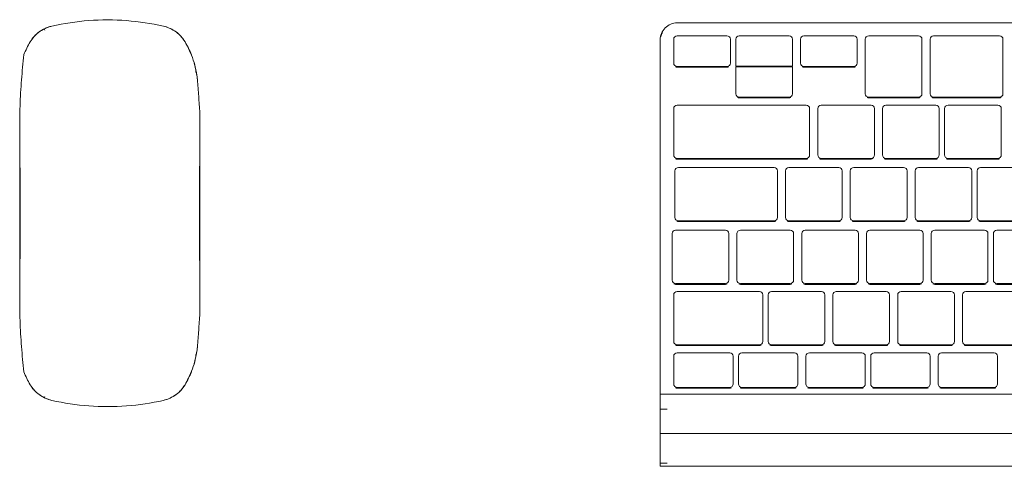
# Model space of a CAD drawing. Header units: centimetres. Extents: x 1278 to 4826, y -2037 to 1154.
# Tile 9 of 39: x 2483 to 2512, y 266 to 279. Entities that reach past the tile are written whole.
import ezdxf

# ---------------------------------------------------------------- set-up
doc = ezdxf.new("R2010")
doc.units = ezdxf.units.CM
doc.layers.add('Wyposażenie elektryczne', color=7, linetype='Continuous', lineweight=9)

# ---------------------------------------------------------------- blocks, each defined once
blk = doc.blocks.new('Blocks_iMac_F00817EN - Unique-593891-Aranżacja_wersja_01')
at = {"layer": 'Wyposażenie elektryczne'}
for p, q in [((14.161, -6.103), (-13.779, -6.103)), ((14.161, -6.191), (13.961, -6.191)), ((14.161, -7.067), (14.161, -6.103)), ((14.161, -7.067), (-13.779, -7.067)), ((14.161, -7.067), (14.161, -8.221)), ((13.961, -7.779), (14.161, -7.779)), ((-13.779, -8.221), (14.161, -8.221)), ((14.161, -8.221), (-13.779, -8.221)), ((14.161, -18.646), (14.161, -8.221)), ((4.239, -8.523), (4.239, -9.342)), ((4.339, -8.399), (5.885, -8.399)), ((5.885, -8.423), (4.339, -8.423)), ((5.985, -9.342), (5.985, -8.523)), ((6.223, -8.523), (6.223, -9.342)), ((6.323, -8.399), (7.869, -8.399)), ((7.869, -8.423), (6.323, -8.423)), ((7.969, -9.342), (7.969, -8.523)), ((8.128, -8.523), (8.128, -9.342)), ((8.228, -8.399), (9.774, -8.399)), ((9.774, -8.423), (8.228, -8.423)), ((9.874, -9.342), (9.874, -8.523)), ((10.112, -8.523), (10.112, -9.342)), ((10.212, -8.399), (11.759, -8.399)), ((11.759, -8.423), (10.212, -8.423)), ((11.859, -9.342), (11.859, -8.523)), ((12.017, -8.523), (12.017, -9.342)), ((12.117, -8.399), (13.664, -8.399)), ((13.664, -8.423), (12.117, -8.423)), ((13.764, -9.342), (13.764, -8.523)), ((4.339, -9.441), (5.885, -9.441)), ((6.323, -9.441), (7.869, -9.441)), ((8.228, -9.441), (9.774, -9.441)), ((10.212, -9.441), (11.759, -9.441)), ((12.117, -9.441), (13.664, -9.441)), ((3.704, -9.652), (5.171, -9.652)), ((5.171, -9.676), (3.704, -9.676)), ((5.271, -11.144), (5.271, -9.776)), ((5.509, -9.776), (5.509, -11.144)), ((5.609, -9.652), (7.076, -9.652)), ((7.076, -9.676), (5.609, -9.676)), ((7.176, -11.144), (7.176, -9.776)), ((7.414, -9.776), (7.414, -11.144)), ((7.514, -9.652), (8.981, -9.652)), ((8.981, -9.676), (7.514, -9.676)), ((9.081, -11.144), (9.081, -9.776)), ((9.319, -9.776), (9.319, -11.144)), ((9.419, -9.652), (10.886, -9.652)), ((10.886, -9.676), (9.419, -9.676)), ((10.986, -11.144), (10.986, -9.776)), ((11.144, -9.776), (11.144, -11.144)), ((11.244, -9.652), (13.664, -9.652)), ((13.664, -9.676), (11.244, -9.676)), ((13.764, -11.144), (13.764, -9.776)), ((3.704, -11.243), (5.171, -11.243)), ((5.609, -11.243), (7.076, -11.243)), ((7.514, -11.243), (8.981, -11.243)), ((9.419, -11.243), (10.886, -11.243)), ((11.244, -11.243), (13.664, -11.243)), ((27.699, -11.097), (27.699, -12.139)), ((32.997, -12.14), (32.997, -11.093)), ((2.795, -11.454), (4.262, -11.454)), ((4.262, -11.478), (2.795, -11.478)), ((4.362, -12.945), (4.362, -11.577)), ((4.521, -11.577), (4.521, -12.945)), ((4.621, -11.454), (6.088, -11.454)), ((6.088, -11.478), (4.621, -11.478)), ((6.188, -12.945), (6.188, -11.577)), ((6.426, -11.577), (6.426, -12.945)), ((6.526, -11.454), (7.993, -11.454)), ((7.993, -11.478), (6.526, -11.478)), ((8.093, -12.945), (8.093, -11.577)), ((8.331, -11.577), (8.331, -12.945)), ((8.431, -11.454), (9.898, -11.454)), ((9.898, -11.478), (8.431, -11.478)), ((9.998, -12.945), (9.998, -11.577)), ((10.236, -11.577), (10.236, -12.945)), ((10.336, -11.454), (11.803, -11.454)), ((11.803, -11.478), (10.336, -11.478)), ((11.903, -12.945), (11.903, -11.577)), ((12.141, -11.577), (12.141, -12.945)), ((12.241, -11.454), (13.708, -11.454)), ((13.708, -11.478), (12.241, -11.478)), ((13.808, -12.945), (13.808, -11.577)), ((27.699, -12.139), (27.699, -14.951)), ((32.997, -14.95), (32.997, -12.14)), ((2.795, -13.044), (4.262, -13.044)), ((3.271, -13.3), (4.738, -13.3)), ((4.621, -13.044), (6.088, -13.044)), ((5.097, -13.3), (6.564, -13.3)), ((6.526, -13.044), (7.993, -13.044)), ((7.002, -13.3), (8.469, -13.3)), ((8.431, -13.044), (9.898, -13.044)), ((8.907, -13.3), (10.374, -13.3)), ((10.336, -13.044), (11.803, -13.044)), ((10.812, -13.3), (13.626, -13.3)), ((12.241, -13.044), (13.708, -13.044)), ((4.738, -13.324), (3.271, -13.324)), ((4.838, -14.791), (4.838, -13.423)), ((4.997, -13.423), (4.997, -14.791)), ((6.564, -13.324), (5.097, -13.324)), ((6.664, -14.791), (6.664, -13.423)), ((6.902, -13.423), (6.902, -14.791)), ((8.469, -13.324), (7.002, -13.324)), ((8.569, -14.791), (8.569, -13.423)), ((8.807, -13.423), (8.807, -14.791)), ((10.374, -13.324), (8.907, -13.324)), ((10.474, -14.791), (10.474, -13.423)), ((10.712, -13.423), (10.712, -14.791)), ((13.626, -13.324), (10.812, -13.324)), ((13.726, -14.791), (13.726, -13.423)), ((3.271, -14.89), (4.738, -14.89)), ((5.097, -14.89), (6.564, -14.89)), ((7.002, -14.89), (8.469, -14.89)), ((8.907, -14.89), (10.374, -14.89)), ((10.812, -14.89), (13.626, -14.89)), ((27.699, -14.951), (27.699, -15.993)), ((32.997, -15.997), (32.997, -14.95)), ((4.129, -15.258), (4.129, -16.626)), ((4.229, -15.135), (5.696, -15.135)), ((5.696, -15.159), (4.229, -15.159)), ((5.796, -16.626), (5.796, -15.258)), ((5.955, -15.258), (5.955, -16.626)), ((6.055, -15.135), (7.522, -15.135)), ((7.522, -15.159), (6.055, -15.159)), ((7.622, -16.626), (7.622, -15.258)), ((7.86, -15.258), (7.86, -16.626)), ((7.96, -15.135), (9.427, -15.135)), ((9.427, -15.159), (7.96, -15.159)), ((9.527, -16.626), (9.527, -15.258)), ((9.765, -15.258), (9.765, -16.626)), ((9.865, -15.135), (13.664, -15.135)), ((13.664, -15.159), (9.865, -15.159)), ((13.764, -16.626), (13.764, -15.258)), ((4.229, -16.725), (5.696, -16.725)), ((6.055, -16.725), (7.522, -16.725)), ((7.96, -16.725), (9.427, -16.725)), ((9.865, -16.725), (13.664, -16.725)), ((4.08, -17.06), (4.08, -18.662)), ((4.18, -16.937), (6.123, -16.937)), ((6.123, -16.96), (4.18, -16.96)), ((6.223, -18.662), (6.223, -17.06)), ((6.461, -17.06), (6.461, -18.662)), ((6.561, -16.937), (8.028, -16.937)), ((8.028, -16.96), (6.561, -16.96)), ((8.128, -18.662), (8.128, -17.06)), ((10.271, -17.06), (10.271, -17.853)), ((10.371, -16.936), (11.838, -16.936)), ((11.838, -16.96), (10.371, -16.96)), ((11.938, -17.853), (11.938, -17.06)), ((8.466, -17.837), (9.933, -17.837)), ((9.933, -17.861), (8.466, -17.861)), ((10.271, -17.853), (11.938, -17.853)), ((10.271, -17.869), (10.271, -18.662)), ((11.938, -17.869), (10.271, -17.869)), ((11.938, -18.662), (11.938, -17.869)), ((12.197, -17.837), (13.664, -17.837)), ((13.664, -17.861), (12.197, -17.861)), ((8.366, -17.96), (8.366, -18.662)), ((10.033, -18.662), (10.033, -17.96)), ((12.097, -17.96), (12.097, -18.662)), ((13.764, -18.662), (13.764, -17.96)), ((4.18, -18.762), (6.123, -18.762)), ((6.561, -18.762), (8.028, -18.762)), ((8.466, -18.762), (9.933, -18.762)), ((10.371, -18.762), (11.838, -18.762)), ((12.197, -18.762), (13.664, -18.762)), ((-13.279, -19.142), (13.661, -19.142))]:
    blk.add_line(p, q, dxfattribs=at)
for centre, major_axis, start_param, end_param in [((4.339, -8.523), (-0.1, 0), 4.712389, 6.283185), ((4.339, -8.499), (0.1, 0), 1.570796, 2.094395), ((5.885, -8.499), (0.1, 0), 1.047198, 1.570796), ((5.885, -8.523), (0.1, 0), 0, 1.570796), ((6.323, -8.523), (0.1, 0), 1.570796, 3.141593), ((6.323, -8.499), (0.1, 0), 1.570796, 2.094395), ((7.869, -8.499), (0.1, 0), 1.047198, 1.570796), ((7.869, -8.523), (0.1, 0), 0, 1.570796), ((8.228, -8.523), (0.1, 0), 1.570796, 3.141593), ((8.228, -8.499), (0.1, 0), 1.570796, 2.094395), ((9.774, -8.499), (0.1, 0), 1.047198, 1.570796), ((9.774, -8.523), (0.1, 0), 0, 1.570796), ((10.212, -8.523), (0.1, 0), 1.570796, 3.141593), ((10.212, -8.499), (0.1, 0), 1.570796, 2.094395), ((11.759, -8.499), (0.1, 0), 1.047198, 1.570796), ((11.759, -8.523), (0.1, 0), 0, 1.570796), ((12.117, -8.523), (0.1, 0), 1.570796, 3.141593), ((12.117, -8.499), (0.1, 0), 1.570796, 2.094395), ((13.664, -8.499), (0.1, 0), 1.047198, 1.570796), ((13.664, -8.523), (0.1, 0), 0, 1.570796), ((4.339, -9.342), (0.1, 0), 3.141593, 4.712389), ((5.885, -9.342), (0.1, 0), 4.712389, 6.283185), ((6.323, -9.342), (0.1, 0), 3.141593, 4.712389), ((7.869, -9.342), (0.1, 0), 4.712389, 6.283185), ((8.228, -9.342), (0.1, 0), 3.141593, 4.712389), ((9.774, -9.342), (0.1, 0), 4.712389, 6.283185), ((10.212, -9.342), (0.1, 0), 3.141593, 4.712389), ((11.759, -9.342), (0.1, 0), 4.712389, 6.283185), ((12.117, -9.342), (0.1, 0), 3.141593, 4.712389), ((13.664, -9.342), (0.1, 0), 4.712389, 6.283185), ((5.171, -9.752), (0.1, 0), 1.047198, 1.570796), ((5.171, -9.776), (0.1, 0), 0, 1.570796), ((5.609, -9.776), (-0.1, 0), 4.712389, 6.283185), ((5.609, -9.752), (0.1, 0), 1.570796, 2.094395), ((7.076, -9.752), (0.1, 0), 1.047198, 1.570796), ((7.076, -9.776), (0.1, 0), 0, 1.570796), ((7.514, -9.776), (-0.1, 0), 4.712389, 6.283185), ((7.514, -9.752), (0.1, 0), 1.570796, 2.094395), ((8.981, -9.752), (0.1, 0), 1.047198, 1.570796), ((8.981, -9.776), (0.1, 0), 0, 1.570796), ((9.419, -9.776), (0.1, 0), 1.570796, 3.141593), ((9.419, -9.752), (0.1, 0), 1.570796, 2.094395), ((10.886, -9.752), (0.1, 0), 1.047198, 1.570796), ((10.886, -9.776), (0.1, 0), 0, 1.570796), ((11.244, -9.776), (-0.1, 0), 4.712389, 6.283185), ((11.244, -9.752), (0.1, 0), 1.570796, 2.094395), ((13.664, -9.752), (-0.1, 0), 4.18879, 4.712389), ((13.664, -9.776), (0.1, 0), 0, 1.570796), ((5.171, -11.144), (0.1, 0), 4.712389, 6.283185), ((5.609, -11.144), (0.1, 0), 3.141593, 4.712389), ((7.076, -11.144), (-0.1, 0), 1.570796, 3.141593), ((7.514, -11.144), (0.1, 0), 3.141593, 4.712389), ((8.981, -11.144), (-0.1, 0), 1.570796, 3.141593), ((9.419, -11.144), (0.1, 0), 3.141593, 4.712389), ((10.886, -11.144), (0.1, 0), 4.712389, 6.283185), ((11.244, -11.144), (0.1, 0), 3.141593, 4.712389), ((13.664, -11.144), (0.1, 0), 4.712389, 6.283185), ((4.262, -11.553), (0.1, 0), 1.047198, 1.570796), ((4.262, -11.577), (0.1, 0), 0, 1.570796), ((4.621, -11.577), (-0.1, 0), 4.712389, 6.283185), ((4.621, -11.553), (0.1, 0), 1.570796, 2.094395), ((6.088, -11.553), (0.1, 0), 1.047198, 1.570796), ((6.088, -11.577), (0.1, 0), 0, 1.570796), ((6.526, -11.577), (-0.1, 0), 4.712389, 6.283185), ((6.526, -11.553), (0.1, 0), 1.570796, 2.094395), ((7.993, -11.553), (-0.1, 0), 4.18879, 4.712389), ((7.993, -11.577), (0.1, 0), 0, 1.570796), ((8.431, -11.577), (-0.1, 0), 4.712389, 6.283185), ((8.431, -11.553), (0.1, 0), 1.570796, 2.094395), ((9.898, -11.553), (0.1, 0), 1.047198, 1.570796), ((9.898, -11.577), (-0.1, 0), 3.141593, 4.712389), ((10.336, -11.577), (-0.1, 0), 4.712389, 6.283185), ((10.336, -11.553), (0.1, 0), 1.570796, 2.094395), ((11.803, -11.553), (0.1, 0), 1.047198, 1.570796), ((11.803, -11.577), (0.1, 0), 0, 1.570796), ((12.241, -11.577), (0.1, 0), 1.570796, 3.141593), ((12.241, -11.553), (0.1, 0), 1.570796, 2.094395), ((13.708, -11.553), (0.1, 0), 1.047198, 1.570796), ((13.708, -11.577), (0.1, 0), 0, 1.570796), ((4.262, -12.945), (-0.1, 0), 1.570796, 3.141593), ((4.621, -12.945), (0.1, 0), 3.141593, 4.712389), ((6.088, -12.945), (0.1, 0), 4.712389, 6.283185), ((6.526, -12.945), (0.1, 0), 3.141593, 4.712389), ((7.993, -12.945), (0.1, 0), 4.712389, 6.283185), ((8.431, -12.945), (0.1, 0), 3.141593, 4.712389), ((9.898, -12.945), (0.1, 0), 4.712389, 6.283185), ((10.336, -12.945), (0.1, 0), 3.141593, 4.712389), ((11.803, -12.945), (-0.1, 0), 1.570796, 3.141593), ((12.241, -12.945), (0.1, 0), 3.141593, 4.712389), ((13.708, -12.945), (0.1, 0), 4.712389, 6.283185), ((4.738, -13.399), (0.1, 0), 1.047198, 1.570796), ((5.097, -13.399), (0.1, 0), 1.570796, 2.094395), ((6.564, -13.399), (0.1, 0), 1.047198, 1.570796), ((7.002, -13.399), (0.1, 0), 1.570796, 2.094395), ((8.469, -13.399), (-0.1, 0), 4.18879, 4.712389), ((8.907, -13.399), (0.1, 0), 1.570796, 2.094395), ((10.374, -13.399), (0.1, 0), 1.047198, 1.570796), ((10.812, -13.399), (0.1, 0), 1.570796, 2.094395), ((13.626, -13.399), (-0.1, 0), 4.18879, 4.712389), ((4.738, -13.423), (0.1, 0), 0, 1.570796), ((5.097, -13.423), (-0.1, 0), 4.712389, 6.283185), ((6.564, -13.423), (0.1, 0), 0, 1.570796), ((7.002, -13.423), (-0.1, 0), 4.712389, 6.283185), ((8.469, -13.423), (0.1, 0), 0, 1.570796), ((8.907, -13.423), (-0.1, 0), 4.712389, 6.283185), ((10.374, -13.423), (0.1, 0), 0, 1.570796), ((10.812, -13.423), (-0.1, 0), 4.712389, 6.283185), ((13.626, -13.423), (0.1, 0), 0, 1.570796), ((4.738, -14.791), (-0.1, 0), 1.570796, 3.141593), ((5.097, -14.791), (0.1, 0), 3.141593, 4.712389), ((6.564, -14.791), (0.1, 0), 4.712389, 6.283185), ((7.002, -14.791), (0.1, 0), 3.141593, 4.712389), ((8.469, -14.791), (0.1, 0), 4.712389, 6.283185), ((8.907, -14.791), (-0.1, 0), 0, 1.570796), ((10.374, -14.791), (0.1, 0), 4.712389, 6.283185), ((10.812, -14.791), (0.1, 0), 3.141593, 4.712389), ((13.626, -14.791), (0.1, 0), 4.712389, 6.283185), ((4.229, -15.258), (-0.1, 0), 4.712389, 6.283185), ((4.229, -15.234), (0.1, 0), 1.570796, 2.094395), ((5.696, -15.234), (0.1, 0), 1.047198, 1.570796), ((5.696, -15.258), (0.1, 0), 0, 1.570796), ((6.055, -15.258), (0.1, 0), 1.570796, 3.141593), ((6.055, -15.234), (0.1, 0), 1.570796, 2.094395), ((7.522, -15.234), (0.1, 0), 1.047198, 1.570796), ((7.522, -15.258), (0.1, 0), 0, 1.570796), ((7.96, -15.258), (-0.1, 0), 4.712389, 6.283185), ((7.96, -15.234), (0.1, 0), 1.570796, 2.256044), ((9.427, -15.234), (-0.1, 0), 4.18879, 4.712389), ((9.427, -15.258), (0.1, 0), 0, 1.570796), ((9.865, -15.258), (-0.1, 0), 4.712389, 6.283185), ((9.865, -15.234), (0.1, 0), 1.570796, 2.094395), ((13.664, -15.234), (-0.1, 0), 4.18879, 4.712389), ((13.664, -15.258), (0.1, 0), 0, 1.570796), ((4.229, -16.626), (0.1, 0), 3.141593, 4.712389), ((5.696, -16.626), (0.1, 0), 4.712389, 6.283185), ((6.055, -16.626), (0.1, 0), 3.141593, 4.712389), ((7.522, -16.626), (0.1, 0), 4.712389, 6.283185), ((7.96, -16.626), (0.1, 0), 3.141593, 4.712389), ((9.427, -16.626), (-0.1, 0), 1.570796, 3.141593), ((9.865, -16.626), (0.1, 0), 3.141593, 4.712389), ((13.664, -16.626), (0.1, 0), 4.712389, 6.283185), ((4.18, -17.06), (-0.1, 0), 4.712389, 6.283185), ((4.18, -17.036), (0.1, 0), 1.570796, 2.094395), ((6.123, -17.036), (-0.1, 0), 4.18879, 4.712389), ((6.123, -17.06), (0.1, 0), 0, 1.570796), ((6.561, -17.06), (-0.1, 0), 4.712389, 6.283185), ((6.561, -17.036), (0.1, 0), 1.570796, 2.094395), ((8.028, -17.036), (0.1, 0), 1.047198, 1.570796), ((8.028, -17.06), (0.1, 0), 0, 1.570796), ((10.371, -17.06), (-0.1, 0), 4.712389, 6.283185), ((10.371, -17.036), (0.1, 0), 1.570796, 2.094395), ((11.838, -17.036), (0.1, 0), 1.047198, 1.570796), ((11.838, -17.06), (0.1, 0), 0, 1.570796), ((8.466, -17.96), (0.1, 0), 1.570796, 3.141593), ((8.466, -17.936), (0.1, 0), 1.570796, 2.094395), ((9.933, -17.936), (0.1, 0), 1.047198, 1.570796), ((9.933, -17.96), (0.1, 0), 0, 1.570796), ((12.197, -17.96), (0.1, 0), 1.570796, 3.141593), ((12.197, -17.936), (0.1, 0), 1.570796, 2.094395), ((13.664, -17.936), (0.1, 0), 1.047198, 1.570796), ((13.664, -17.96), (0.1, 0), 0, 1.570796), ((4.18, -18.662), (0.1, 0), 3.141593, 4.712389), ((6.123, -18.662), (0.1, 0), 4.712389, 6.283185), ((6.561, -18.662), (0.1, 0), 3.141593, 4.712389), ((8.028, -18.662), (0.1, 0), 4.712389, 6.283185), ((8.466, -18.662), (0.1, 0), 3.141593, 4.712389), ((9.933, -18.662), (0.1, 0), 4.712389, 6.283185), ((10.371, -18.662), (0.1, 0), 3.141593, 4.712389), ((11.838, -18.662), (-0.1, 0), 1.570796, 3.141593), ((12.197, -18.662), (0.1, 0), 3.141593, 4.712389), ((13.661, -18.646), (-0.5, 0), 1.570796, 3.141593), ((13.664, -18.662), (0.1, 0), 4.712389, 6.283185), ((13.661, -18.608), (0.5, 0), 5.759587, 6.021386)]:
    blk.add_ellipse(centre, major_axis=major_axis, ratio=0.992813, start_param=start_param, end_param=end_param, dxfattribs=at)
for points in [[(28.772, -8.042), (28.703, -8.058), (28.573, -8.102), (28.397, -8.207), (28.248, -8.342), (28.171, -8.446), (28.137, -8.503)], [(28.137, -8.503), (28.171, -8.446), (28.248, -8.342), (28.396, -8.207), (28.573, -8.102), (28.703, -8.058), (28.772, -8.042)], [(28.772, -8.042), (28.703, -8.058), (28.573, -8.102), (28.397, -8.207), (28.248, -8.342), (28.171, -8.446), (28.137, -8.503)], [(28.446, -8.18), (28.496, -8.147), (28.601, -8.092), (28.714, -8.055), (28.772, -8.042)], [(32.056, -8.042), (31.695, -7.96), (30.97, -7.851), (29.856, -7.851), (29.132, -7.96), (28.772, -8.042)], [(32.056, -8.042), (32.094, -8.051), (32.168, -8.072), (32.239, -8.101), (32.274, -8.118)], [(32.691, -8.503), (32.658, -8.447), (32.58, -8.342), (32.432, -8.207), (32.256, -8.102), (32.125, -8.058), (32.056, -8.042)], [(32.056, -8.042), (32.125, -8.058), (32.256, -8.102), (32.432, -8.207), (32.58, -8.342), (32.657, -8.447), (32.691, -8.503)], [(32.691, -8.503), (32.657, -8.446), (32.58, -8.342), (32.432, -8.207), (32.255, -8.102), (32.125, -8.058), (32.056, -8.042)], [(28.446, -8.18), (28.384, -8.221), (28.268, -8.317), (28.176, -8.438), (28.137, -8.503)], [(32.274, -8.118), (32.268, -8.13), (32.264, -8.143), (32.259, -8.155)], [(28.137, -8.503), (28.036, -8.673), (27.874, -9.029), (27.795, -9.415), (27.775, -9.616)], [(28.137, -8.503), (28.064, -8.626), (28.001, -8.754), (27.949, -8.886)], [(27.95, -8.884), (28.002, -8.753), (28.064, -8.626), (28.137, -8.503)], [(32.876, -8.879), (32.85, -8.814), (32.794, -8.686), (32.727, -8.563), (32.691, -8.503)], [(27.869, -9.123), (27.852, -9.179), (27.838, -9.236), (27.825, -9.294)], [(27.826, -9.291), (27.839, -9.233), (27.853, -9.175), (27.87, -9.118)], [(27.826, -9.291), (27.815, -9.342), (27.795, -9.447), (27.781, -9.559), (27.775, -9.616)], [(27.813, -9.411), (27.817, -9.371), (27.822, -9.331), (27.826, -9.291)], [(27.825, -9.294), (27.821, -9.334), (27.817, -9.373), (27.813, -9.413)], [(27.775, -9.616), (27.761, -9.777), (27.734, -10.102), (27.712, -10.43), (27.702, -10.595)], [(27.702, -10.595), (27.702, -11.077), (27.702, -12.055), (27.721, -13.545), (27.702, -15.034), (27.702, -16.012), (27.702, -16.493)], [(27.702, -16.493), (27.712, -16.658), (27.734, -16.987), (27.761, -17.311), (27.775, -17.473)], [(27.775, -17.473), (27.795, -17.673), (27.874, -18.059), (28.036, -18.415), (28.137, -18.586)], [(27.775, -17.473), (27.781, -17.53), (27.795, -17.641), (27.814, -17.746), (27.825, -17.797)], [(27.813, -17.675), (27.817, -17.714), (27.821, -17.754), (27.825, -17.793)], [(27.825, -17.797), (27.821, -17.757), (27.817, -17.717), (27.813, -17.676)], [(27.825, -17.793), (27.838, -17.851), (27.852, -17.908), (27.868, -17.965)], [(27.869, -17.969), (27.853, -17.912), (27.838, -17.855), (27.825, -17.797)], [(27.949, -18.202), (28.001, -18.334), (28.064, -18.462), (28.137, -18.586)], [(28.137, -18.586), (28.064, -18.463), (28.001, -18.335), (27.949, -18.204)], [(32.691, -18.586), (32.727, -18.525), (32.794, -18.402), (32.85, -18.275), (32.876, -18.21)], [(28.137, -18.586), (28.171, -18.642), (28.248, -18.747), (28.396, -18.882), (28.573, -18.987), (28.703, -19.031), (28.772, -19.047)], [(28.137, -18.586), (28.176, -18.651), (28.268, -18.771), (28.384, -18.868), (28.446, -18.909)], [(28.772, -19.047), (28.703, -19.031), (28.572, -18.987), (28.396, -18.882), (28.248, -18.747), (28.171, -18.642), (28.137, -18.586)], [(28.137, -18.586), (28.171, -18.642), (28.248, -18.747), (28.396, -18.882), (28.573, -18.987), (28.703, -19.031), (28.772, -19.047)], [(32.056, -19.047), (32.125, -19.031), (32.256, -18.987), (32.432, -18.882), (32.58, -18.747), (32.658, -18.643), (32.691, -18.586)], [(32.691, -18.586), (32.657, -18.643), (32.58, -18.747), (32.432, -18.882), (32.255, -18.987), (32.125, -19.031), (32.056, -19.047)], [(32.056, -19.047), (32.125, -19.031), (32.255, -18.987), (32.432, -18.882), (32.58, -18.747), (32.657, -18.643), (32.691, -18.586)], [(28.772, -19.047), (28.714, -19.033), (28.601, -18.997), (28.496, -18.942), (28.446, -18.909)], [(28.772, -19.047), (29.132, -19.129), (29.856, -19.237), (30.97, -19.238), (31.695, -19.129), (32.056, -19.047)], [(32.274, -18.97), (32.239, -18.987), (32.168, -19.017), (32.094, -19.038), (32.056, -19.047)], [(32.259, -18.934), (32.264, -18.946), (32.268, -18.958), (32.274, -18.97)]]:
    blk.add_open_spline(points, degree=3, dxfattribs=at)
for points, knots in [([(32.691, -8.503), (32.659, -8.448), (32.602, -8.371), (32.514, -8.281), (32.417, -8.2), (32.333, -8.147), (32.274, -8.118)], [0, 0, 0, 0, 0.333333, 0.5, 0.666667, 1, 1, 1, 1]), ([(32.876, -18.21), (32.905, -17.965), (32.951, -17.47), (32.997, -16.707), (33.001, -16.059), (32.995, -15.535), (32.992, -15.139), (32.99, -14.742), (32.985, -14.211), (32.979, -13.544), (32.985, -12.878), (32.99, -12.347), (32.992, -11.949), (32.995, -11.554), (33.001, -11.029), (32.997, -10.381), (32.951, -9.619), (32.904, -9.123), (32.876, -8.879)], [0, 0, 0, 0, 0.083333, 0.166667, 0.25, 0.291667, 0.333333, 0.375, 0.416667, 0.5, 0.583333, 0.625, 0.666667, 0.708333, 0.75, 0.833333, 0.916667, 1, 1, 1, 1]), ([(27.698, -11.503), (27.697, -11.605), (27.697, -11.993), (27.701, -12.673), (27.697, -13.544), (27.701, -14.414), (27.697, -15.096), (27.697, -15.485), (27.698, -15.588)], [0.2644967, 0.2644967, 0.2644967, 0.2644967, 0.3, 0.4, 0.5, 0.6, 0.7, 0.7360015, 0.7360015, 0.7360015, 0.7360015]), ([(27.698, -15.587), (27.697, -15.485), (27.697, -15.096), (27.701, -14.415), (27.697, -13.544), (27.701, -12.672), (27.697, -11.993), (27.697, -11.605), (27.698, -11.505)], [0.2643759, 0.2643759, 0.2643759, 0.2643759, 0.3, 0.4, 0.5, 0.6, 0.7, 0.7350492, 0.7350492, 0.7350492, 0.7350492]), ([(32.995, -15.471), (32.996, -15.4), (32.997, -15.187), (33, -14.831), (32.998, -14.26), (32.993, -13.543), (32.998, -12.826), (33, -12.255), (32.997, -11.899), (32.996, -11.687), (32.995, -11.617)], [0.3124442, 0.3124442, 0.3124442, 0.3124442, 0.3333333, 0.375, 0.4166667, 0.5, 0.5833333, 0.625, 0.6666667, 0.6874323, 0.6874323, 0.6874323, 0.6874323]), ([(32.995, -11.618), (32.996, -11.689), (32.997, -11.901), (33, -12.257), (32.998, -12.828), (32.995, -13.258), (32.995, -13.545)], [0.3125011, 0.3125011, 0.3125011, 0.3125011, 0.3333333, 0.375, 0.4166667, 0.5, 0.5, 0.5, 0.5]), ([(32.995, -13.545), (32.995, -13.832), (32.998, -14.262), (33, -14.833), (32.997, -15.188), (32.996, -15.401), (32.995, -15.472)], [0.5, 0.5, 0.5, 0.5, 0.5833333, 0.625, 0.6666667, 0.687538, 0.687538, 0.687538, 0.687538]), ([(32.274, -18.97), (32.333, -18.941), (32.417, -18.889), (32.514, -18.808), (32.602, -18.718), (32.659, -18.64), (32.691, -18.586)], [0, 0, 0, 0, 0.333333, 0.5, 0.666667, 1, 1, 1, 1])]:
    blk.add_open_spline(points, degree=3, knots=knots, dxfattribs=at)

msp = doc.modelspace()

# ---------------------------------------------------------------- block references
at = {"layer": 'Wyposażenie elektryczne', "rotation": 180}
msp.add_blockref('Blocks_iMac_F00817EN - Unique-593891-Aranżacja_wersja_01', (2516.076, 260.22), dxfattribs=at)

doc.saveas('drawing.dxf')
